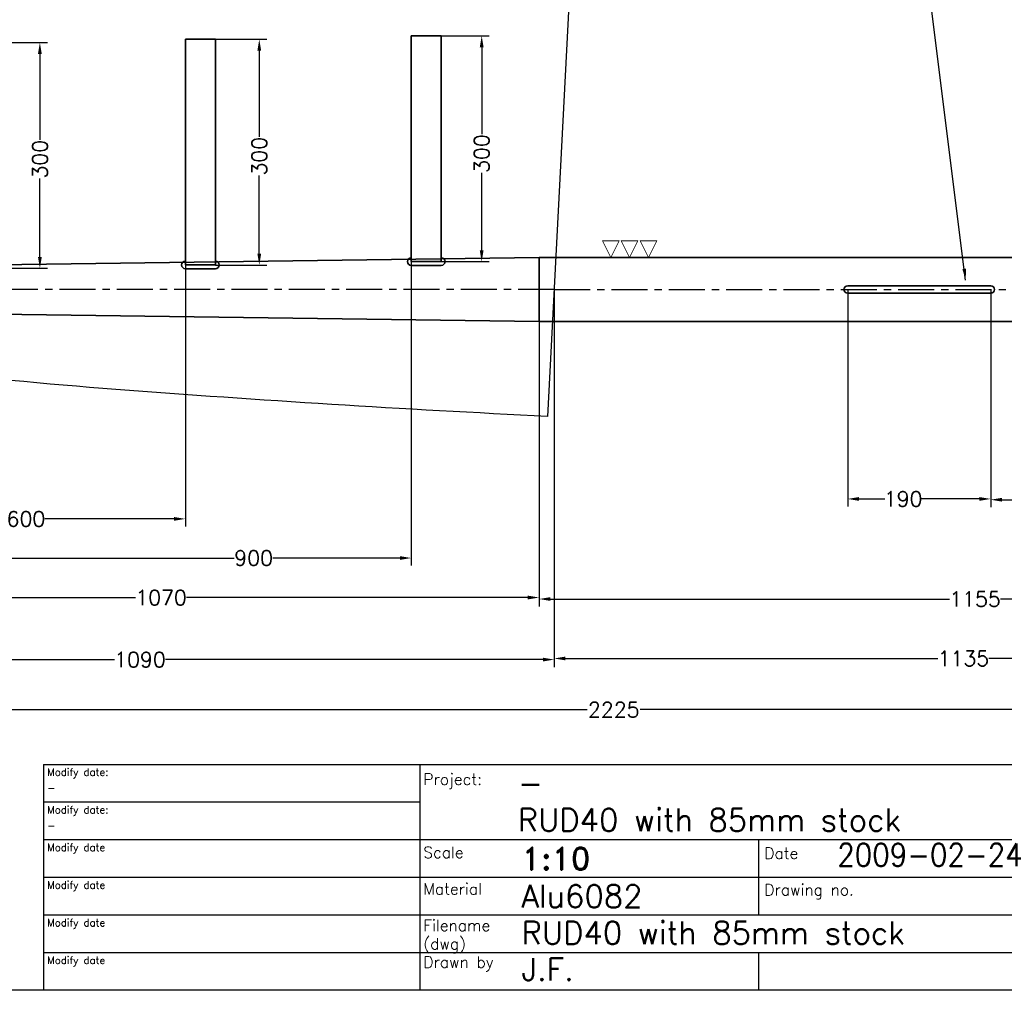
# Model space of a CAD drawing. Extents: x -2830 to 350, y -788 to 1362.
# Tile 2 of 5: x -1632 to -324, y -738 to 552. Entities that reach past the tile are written whole.
import ezdxf

# ---------------------------------------------------------------- set-up
doc = ezdxf.new("R2010")
doc.units = 0
doc.header["$LTSCALE"] = 1.5
doc.header["$PDMODE"] = 2
doc.header["$PDSIZE"] = 5
doc.linetypes.add('CENTER', pattern=[50.8, 31.75, -6.35, 6.35, -6.35])
doc.layers.get('0').update_dxf_attribs({"linetype": 'CONTINUOUS'})
doc.layers.get('DEFPOINTS').update_dxf_attribs({"linetype": 'CONTINUOUS'})
doc.layers.add('CENTER', color=9, linetype='CENTER')
doc.layers.add('RAMME', color=7, linetype='CONTINUOUS')
doc.layers.add('DIMS', color=7, linetype='CONTINUOUS', lineweight=15)
doc.layers.add('STOCK', color=5, linetype='CONTINUOUS', lineweight=35)
doc.styles.add('ROMAND', font='romand')
doc.styles.add('ROMANS', font='romans')
doc.dimstyles.new('Text 20', dxfattribs={"dimtxt": 20, "dimasz": 15, "dimexe": 10, "dimexo": 0, "dimgap": 0, "dimtad": 0, "dimdsep": 46, "dimtxsty": 'ROMANS', "dimcen": 10, "dimazin": 2, "dimtfac": 0.65, "dimtofl": 0, "dimtmove": 0, "dimatfit": 0, "dimfxl": 1, "dimtolj": 1, "dimarcsym": 0})

# ---------------------------------------------------------------- blocks, each defined once
blk = doc.blocks.new('*D8')
at = {"layer": 'DEFPOINTS', "color": 0, "transparency": 16777216}
for p in [(212.8, 173.4), (-2012.2, 165.4), (212.8, -365)]:
    blk.add_point(p, dxfattribs=at)
at = {"layer": 'DIMS', "color": 0, "lineweight": -2, "transparency": 16777216}
for p, q in [((212.8, 173.4), (212.8, -375)), ((-2012.2, 165.4), (-2012.2, -375)), ((-1997.2, -365), (-878.2, -365)), ((197.8, -365), (-807.8, -365))]:
    blk.add_line(p, q, dxfattribs=at)
at = {"layer": 'DIMS', "color": 0, "transparency": 16777216}
for points in [[(-1997.2, -362.5), (-1997.2, -367.5), (-2012.2, -365)], [(197.8, -362.5), (197.8, -367.5), (212.8, -365)]]:
    blk.add_solid(points, dxfattribs=at)
at = {"layer": 'DIMS', "color": 0, "transparency": 16777216, "insert": (-843, -365), "char_height": 20, "attachment_point": 5, "style": 'ROMANS'}
blk.add_mtext('\\A1;2225', dxfattribs=at)
blk = doc.blocks.new('*D9')
at = {"layer": 'DEFPOINTS', "color": 0, "transparency": 16777216}
for p in [(-922.2, 193.4), (-2012.2, 165.4), (-2012.2, -298.5)]:
    blk.add_point(p, dxfattribs=at)
at = {"layer": 'DIMS', "color": 0, "lineweight": -2, "transparency": 16777216}
for p, q in [((-922.2, 193.4), (-922.2, -308.5)), ((-2012.2, 165.4), (-2012.2, -308.5)), ((-1997.2, -298.5), (-1506.3, -298.5)), ((-937.2, -298.5), (-1438.7, -298.5))]:
    blk.add_line(p, q, dxfattribs=at)
at = {"layer": 'DIMS', "color": 0, "transparency": 16777216}
for points in [[(-1997.2, -296), (-1997.2, -301), (-2012.2, -298.5)], [(-937.2, -296), (-937.2, -301), (-922.2, -298.5)]]:
    blk.add_solid(points, dxfattribs=at)
at = {"layer": 'DIMS', "color": 0, "transparency": 16777216, "insert": (-1472.5, -298.5), "char_height": 20, "attachment_point": 5, "style": 'ROMANS'}
blk.add_mtext('\\A1;1090', dxfattribs=at)
blk = doc.blocks.new('*D10')
at = {"layer": 'DEFPOINTS', "color": 0, "transparency": 16777216}
for p in [(-2012.2, 165.4), (-942.2, 150.9), (-942.2, -216)]:
    blk.add_point(p, dxfattribs=at)
at = {"layer": 'DIMS', "color": 0, "lineweight": -2, "transparency": 16777216}
for p, q in [((-2012.2, 165.4), (-2012.2, -226)), ((-942.2, 150.9), (-942.2, -226)), ((-1997.2, -216), (-1478.3, -216)), ((-957.2, -216), (-1410.7, -216))]:
    blk.add_line(p, q, dxfattribs=at)
at = {"layer": 'DIMS', "color": 0, "transparency": 16777216}
for points in [[(-1997.2, -213.5), (-1997.2, -218.5), (-2012.2, -216)], [(-957.2, -213.5), (-957.2, -218.5), (-942.2, -216)]]:
    blk.add_solid(points, dxfattribs=at)
at = {"layer": 'DIMS', "color": 0, "transparency": 16777216, "insert": (-1444.5, -216), "char_height": 20, "attachment_point": 5, "style": 'ROMANS'}
blk.add_mtext('\\A1;1070', dxfattribs=at)
blk = doc.blocks.new('*D12')
at = {"layer": 'DEFPOINTS', "color": 0, "transparency": 16777216}
for p in [(-1412.2, 225.9), (-2012.2, 165.4), (-1412.2, -111.5)]:
    blk.add_point(p, dxfattribs=at)
at = {"layer": 'DIMS', "color": 0, "lineweight": -2, "transparency": 16777216}
for p, q in [((-1412.2, 225.9), (-1412.2, -121.5)), ((-2012.2, 165.4), (-2012.2, -121.5)), ((-1997.2, -111.5), (-1649.2, -111.5)), ((-1427.2, -111.5), (-1598.8, -111.5))]:
    blk.add_line(p, q, dxfattribs=at)
at = {"layer": 'DIMS', "color": 0, "transparency": 16777216}
for points in [[(-1997.2, -109), (-1997.2, -114), (-2012.2, -111.5)], [(-1427.2, -109), (-1427.2, -114), (-1412.2, -111.5)]]:
    blk.add_solid(points, dxfattribs=at)
at = {"layer": 'DIMS', "color": 0, "transparency": 16777216, "insert": (-1624, -111.5), "char_height": 20, "attachment_point": 5, "style": 'ROMANS'}
blk.add_mtext('\\A1;600', dxfattribs=at)
blk = doc.blocks.new('*D13')
at = {"layer": 'DEFPOINTS', "color": 0, "transparency": 16777216}
for p in [(-1112.2, 230.4), (-2012.2, 165.4), (-1112.2, -163.5)]:
    blk.add_point(p, dxfattribs=at)
at = {"layer": 'DIMS', "color": 0, "lineweight": -2, "transparency": 16777216}
for p, q in [((-1112.2, 230.4), (-1112.2, -173.5)), ((-2012.2, 165.4), (-2012.2, -173.5)), ((-1997.2, -163.5), (-1347.2, -163.5)), ((-1127.2, -163.5), (-1295.8, -163.5))]:
    blk.add_line(p, q, dxfattribs=at)
at = {"layer": 'DIMS', "color": 0, "transparency": 16777216}
for points in [[(-1997.2, -161), (-1997.2, -166), (-2012.2, -163.5)], [(-1127.2, -161), (-1127.2, -166), (-1112.2, -163.5)]]:
    blk.add_solid(points, dxfattribs=at)
at = {"layer": 'DIMS', "color": 0, "transparency": 16777216, "insert": (-1321.5, -163.5), "char_height": 20, "attachment_point": 5, "style": 'ROMANS'}
blk.add_mtext('\\A1;900', dxfattribs=at)
blk = doc.blocks.new('*D14')
at = {"layer": 'DEFPOINTS', "color": 0, "transparency": 16777216}
for p in [(-1072.2, 530.4), (-1072.2, 230.4), (-1018.5, 230.4)]:
    blk.add_point(p, dxfattribs=at)
at = {"layer": 'DIMS', "color": 0, "lineweight": -2, "transparency": 16777216}
for p, q in [((-1072.2, 530.4), (-1008.5, 530.4)), ((-1018.5, 515.4), (-1018.5, 399.7)), ((-1018.5, 245.4), (-1018.5, 348.3)), ((-1072.2, 230.4), (-1008.5, 230.4))]:
    blk.add_line(p, q, dxfattribs=at)
at = {"layer": 'DIMS', "color": 0, "transparency": 16777216}
for points in [[(-1021, 515.4), (-1016, 515.4), (-1018.5, 530.4)], [(-1021, 245.4), (-1016, 245.4), (-1018.5, 230.4)]]:
    blk.add_solid(points, dxfattribs=at)
at = {"layer": 'DIMS', "color": 0, "transparency": 16777216, "insert": (-1018.5, 374), "char_height": 20, "attachment_point": 5, "rotation": 90, "style": 'ROMANS'}
blk.add_mtext('\\A1;300', dxfattribs=at)
blk = doc.blocks.new('*D15')
at = {"layer": 'DEFPOINTS', "color": 0, "transparency": 16777216}
for p in [(-1372.2, 525.9), (-1372.2, 225.9), (-1314, 225.9)]:
    blk.add_point(p, dxfattribs=at)
at = {"layer": 'DIMS', "color": 0, "lineweight": -2, "transparency": 16777216}
for p, q in [((-1372.2, 525.9), (-1304, 525.9)), ((-1314, 510.9), (-1314, 396.2)), ((-1314, 240.9), (-1314, 344.8)), ((-1372.2, 225.9), (-1304, 225.9))]:
    blk.add_line(p, q, dxfattribs=at)
at = {"layer": 'DIMS', "color": 0, "transparency": 16777216}
for points in [[(-1316.5, 510.9), (-1311.5, 510.9), (-1314, 525.9)], [(-1316.5, 240.9), (-1311.5, 240.9), (-1314, 225.9)]]:
    blk.add_solid(points, dxfattribs=at)
at = {"layer": 'DIMS', "color": 0, "transparency": 16777216, "insert": (-1314, 370.5), "char_height": 20, "attachment_point": 5, "rotation": 90, "style": 'ROMANS'}
blk.add_mtext('\\A1;300', dxfattribs=at)
blk = doc.blocks.new('*D16')
at = {"layer": 'DEFPOINTS', "color": 0, "transparency": 16777216}
for p in [(-1672.2, 521.5), (-1672.2, 221.5), (-1605.5, 221.5)]:
    blk.add_point(p, dxfattribs=at)
at = {"layer": 'DIMS', "color": 0, "lineweight": -2, "transparency": 16777216}
for p, q in [((-1672.2, 521.5), (-1595.5, 521.5)), ((-1605.5, 506.5), (-1605.5, 392.2)), ((-1605.5, 236.5), (-1605.5, 340.8)), ((-1672.2, 221.5), (-1595.5, 221.5))]:
    blk.add_line(p, q, dxfattribs=at)
at = {"layer": 'DIMS', "color": 0, "transparency": 16777216}
for points in [[(-1608, 506.5), (-1603, 506.5), (-1605.5, 521.5)], [(-1608, 236.5), (-1603, 236.5), (-1605.5, 221.5)]]:
    blk.add_solid(points, dxfattribs=at)
at = {"layer": 'DIMS', "color": 0, "transparency": 16777216, "insert": (-1605.5, 366.5), "char_height": 20, "attachment_point": 5, "rotation": 90, "style": 'ROMANS'}
blk.add_mtext('\\A1;300', dxfattribs=at)
blk = doc.blocks.new('*D18')
at = {"layer": 'DEFPOINTS', "color": 0, "transparency": 16777216}
for p in [(-2150.1, 415.8), (-1927.6, 325.7), (-1952.1, 217.8), (-2012.2, 193.4), (-922.2, 193.4)]:
    blk.add_point(p, dxfattribs=at)
at = {"layer": 'DIMS', "color": 0, "lineweight": -2, "transparency": 16777216}
for start, end in [(65.551, 128.504), (6.496, 41.0433)]:
    blk.add_arc((-1927.6, 193.4), 132.4, start, end, dxfattribs=at)
at = {"layer": 'DIMS', "color": 0, "transparency": 16777216}
for points in [[(-2008.4, 295.1), (-2011.7, 298.8), (-2021.2, 287)], [(-1793.6, 208.5), (-1798.6, 208.2), (-1795.2, 193.4)]]:
    blk.add_solid(points, dxfattribs=at)
at = {"layer": 'DIMS', "color": 0, "transparency": 16777216, "insert": (-1848.5, 299.5), "char_height": 20, "attachment_point": 5, "rotation": 323.2971, "style": 'ROMANS'}
blk.add_mtext('\\A1;135°', dxfattribs=at)
blk = doc.blocks.new('SLETDREJ')
at = {"layer": 'DIMS'}
for p, q in [((-14, 22), (-36, 22)), ((-36, 22), (-25, 0)), ((-14, 22), (-25, 0)), ((-11, 22), (0, 0)), ((11, 22), (-11, 22)), ((11, 22), (0, 0)), ((14, 22), (25, 0)), ((36, 22), (14, 22)), ((36, 22), (25, 0))]:
    blk.add_line(p, q, dxfattribs=at)
blk = doc.blocks.new('*D26')
at = {"layer": 'DEFPOINTS', "color": 0, "transparency": 16777216}
for p in [(-922.2, 193.4), (212.8, 163.4), (212.8, -297)]:
    blk.add_point(p, dxfattribs=at)
at = {"layer": 'DIMS', "color": 0, "lineweight": -2, "transparency": 16777216}
for p, q in [((-922.2, 193.4), (-922.2, -307)), ((212.8, 163.4), (212.8, -307)), ((-907.2, -297), (-412.3, -297)), ((197.8, -297), (-344.7, -297))]:
    blk.add_line(p, q, dxfattribs=at)
at = {"layer": 'DIMS', "color": 0, "transparency": 16777216}
for points in [[(-907.2, -294.5), (-907.2, -299.5), (-922.2, -297)], [(197.8, -294.5), (197.8, -299.5), (212.8, -297)]]:
    blk.add_solid(points, dxfattribs=at)
at = {"layer": 'DIMS', "color": 0, "transparency": 16777216, "insert": (-378.5, -297), "char_height": 20, "attachment_point": 5, "style": 'ROMANS'}
blk.add_mtext('\\A1;1135', dxfattribs=at)
blk = doc.blocks.new('*D27')
at = {"layer": 'DEFPOINTS', "color": 0, "transparency": 16777216}
for p in [(-342.2, 193.4), (212.8, 163.4), (212.8, -86)]:
    blk.add_point(p, dxfattribs=at)
at = {"layer": 'DIMS', "color": 0, "lineweight": -2, "transparency": 16777216}
for p, q in [((-342.2, 193.4), (-342.2, -96)), ((212.8, 163.4), (212.8, -96)), ((-327.2, -86), (-108.7, -86)), ((197.8, -86), (-57.3, -86))]:
    blk.add_line(p, q, dxfattribs=at)
at = {"layer": 'DIMS', "color": 0, "transparency": 16777216}
for points in [[(-327.2, -83.5), (-327.2, -88.5), (-342.2, -86)], [(197.8, -83.5), (197.8, -88.5), (212.8, -86)]]:
    blk.add_solid(points, dxfattribs=at)
at = {"layer": 'DIMS', "color": 0, "transparency": 16777216, "insert": (-83, -86), "char_height": 20, "attachment_point": 5, "style": 'ROMANS'}
blk.add_mtext('\\A1;555', dxfattribs=at)
blk = doc.blocks.new('*D28')
at = {"layer": 'DEFPOINTS', "color": 0, "transparency": 16777216}
for p in [(-532.2, 193.4), (-342.2, 193.4), (-532.2, -85)]:
    blk.add_point(p, dxfattribs=at)
at = {"layer": 'DIMS', "color": 0, "lineweight": -2, "transparency": 16777216}
for p, q in [((-532.2, 193.4), (-532.2, -95)), ((-342.2, 193.4), (-342.2, -95)), ((-517.2, -85), (-482.8, -85)), ((-357.2, -85), (-434.2, -85))]:
    blk.add_line(p, q, dxfattribs=at)
at = {"layer": 'DIMS', "color": 0, "transparency": 16777216}
for points in [[(-517.2, -82.5), (-517.2, -87.5), (-532.2, -85)], [(-357.2, -82.5), (-357.2, -87.5), (-342.2, -85)]]:
    blk.add_solid(points, dxfattribs=at)
at = {"layer": 'DIMS', "color": 0, "transparency": 16777216, "insert": (-458.5, -85), "char_height": 20, "attachment_point": 5, "style": 'ROMANS'}
blk.add_mtext('\\A1;190', dxfattribs=at)
blk = doc.blocks.new('*D29')
at = {"layer": 'DEFPOINTS', "color": 0, "transparency": 16777216}
for p in [(212.8, 163.4), (-942.2, 150.9), (212.8, -218)]:
    blk.add_point(p, dxfattribs=at)
at = {"layer": 'DIMS', "color": 0, "lineweight": -2, "transparency": 16777216}
for p, q in [((212.8, 163.4), (212.8, -228)), ((-942.2, 150.9), (-942.2, -228)), ((-927.2, -218), (-396.8, -218)), ((197.8, -218), (-329.2, -218))]:
    blk.add_line(p, q, dxfattribs=at)
at = {"layer": 'DIMS', "color": 0, "transparency": 16777216}
for points in [[(-927.2, -215.5), (-927.2, -220.5), (-942.2, -218)], [(197.8, -215.5), (197.8, -220.5), (212.8, -218)]]:
    blk.add_solid(points, dxfattribs=at)
at = {"layer": 'DIMS', "color": 0, "transparency": 16777216, "insert": (-363, -218), "char_height": 20, "attachment_point": 5, "style": 'ROMANS'}
blk.add_mtext('\\A1;1155', dxfattribs=at)

msp = doc.modelspace()

# ---------------------------------------------------------------- linework, layer by layer
msp.add_lwpolyline([(-2710.515, 326.957), (-2749.859, 529.362, -0.00171646), (-2742.192, 530.537), (-2721.109, 533.698), (-2677.94, 540.014, -0.00367725), (-2404.171, 577.54, -0.01080311), (-1822.247, 638.682, -0.00783137), (-1643.477, 650.697, -0.01631885), (-1337.082, 654.951, -0.01052772), (-1098.281, 645.625, -0.0056804), (-899.465, 631.617), (-930.923, 24.776, -0.00729233), (-1504.373, 60.567, -0.01053802), (-1783.914, 87.618, -0.02581898), (-2396.336, 192.171, -0.01171727), (-2555.176, 232.127, -0.02751719), (-2626.95, 256), (-2632.322, 258.224), (-2637.585, 260.497), (-2642.733, 262.821, -0.0616017), (-2684.135, 287.521, -0.10231576), (-2705.436, 312.368, -0.07377187)], format="xyb", close=True)
at = {"layer": 'CENTER'}
for q in [(-2012.183, 193.371), (212.817, 193.371)]:
    msp.add_line((-922.183, 193.371), q, dxfattribs=at)
at = {"layer": 'RAMME'}
for p, q in [((-1600.5, -438), (299.5, -438)), ((-1600.5, -438), (-1600.5, -738)), ((-1100.5, -438), (-1100.5, -738)), ((-1100.5, -488), (-1600.5, -488)), ((-200.5, -538), (-1600.5, -538)), ((-650.5, -538), (-650.5, -638)), ((-200.5, -588), (-1600.5, -588)), ((-200.5, -638), (-1600.5, -638)), ((-200.5, -688), (-1600.5, -688)), ((-650.5, -688), (-650.5, -738)), ((299.5, -738), (-2780.5, -738))]:
    msp.add_line(p, q, dxfattribs=at)
at = {"layer": 'STOCK'}
for p, q in [((-1372.183, 525.941), (-1412.183, 525.941)), ((-1412.183, 525.941), (-1412.183, 225.941)), ((-1372.183, 225.941), (-1372.183, 525.941)), ((-1112.183, 530.427), (-1112.183, 230.427)), ((-1072.183, 530.427), (-1112.183, 530.427)), ((-1072.183, 230.427), (-1072.183, 530.427)), ((-942.183, 235.871), (-2012.183, 221.371)), ((-942.183, 235.871), (-942.183, 193.371)), ((-942.183, 235.871), (-237.183, 235.871)), ((-1372.183, 225.941), (-1412.183, 225.941)), ((-1072.183, 230.427), (-1112.183, 230.427)), ((-1112.183, 225.427), (-1072.183, 225.427)), ((-1412.183, 220.941), (-1372.183, 220.941)), ((-342.183, 198.371), (-532.183, 198.371)), ((-942.183, 150.871), (-942.183, 193.371)), ((-342.183, 188.371), (-532.183, 188.371)), ((-942.183, 150.871), (-2012.183, 165.371)), ((-942.183, 150.871), (-237.183, 150.871))]:
    msp.add_line(p, q, dxfattribs=at)
for centre, start, end in [((-1412.183, 225.941), 90, 270), ((-1372.183, 225.941), 270, 90), ((-1112.183, 230.427), 90, 270), ((-1072.183, 230.427), 270, 90), ((-532.183, 193.371), 90, 270), ((-342.183, 193.371), 270, 90)]:
    msp.add_arc(centre, 5, start, end, dxfattribs=at)

# ---------------------------------------------------------------- block references
at = {"layer": 'DIMS'}
msp.add_blockref('SLETDREJ', (-822, 235.871), dxfattribs=at)

# ---------------------------------------------------------------- texts
at = {"layer": 'RAMME'}
for s, height, style, p in [('Modify date:', 9.91423, 'ROMANS', (-1595.923, -453)), ('Project:', 15, 'ROMANS', (-1095.95, -465.074)), ('-', 9.914, 'ROMANS', (-1595.923, -474)), ('-', 30, 'ROMANS', (-970.5, -478)), ('Modify date:', 9.91423, 'ROMANS', (-1595.923, -503)), ('RUD40 with 85mm stock', 30, 'ROMANS', (-970.5, -526.571)), ('-', 9.914, 'ROMANS', (-1595.923, -524)), ('Modify date', 9.91423, 'ROMANS', (-1595.923, -553)), ('Scale ', 15, 'ROMANS', (-1095.95, -562.217)), ('1:10', 30, 'ROMAND', (-965.5, -578)), ('Date', 15, 'ROMANS', (-642.983, -563.379)), ('2009-02-24', 30, 'ROMANS', (-546.5, -573)), ('Modify date', 9.91423, 'ROMANS', (-1595.923, -603)), ('Material', 15, 'ROMANS', (-1095.95, -610.789)), ('Alu6082', 30, 'ROMANS', (-965.5, -628)), ('Drawing no.', 15, 'ROMANS', (-642.983, -611.951)), ('Modify date', 9.91423, 'ROMANS', (-1595.923, -653)), ('Filename', 15, 'ROMANS', (-1095.95, -659.36)), ('RUD40 with 85mm stock', 30, 'ROMANS', (-965.5, -676.571)), ('(dwg)', 15, 'ROMANS', (-1095.95, -683.646)), ('Modify date', 9.91423, 'ROMANS', (-1595.923, -703)), ('Drawn by', 15, 'ROMANS', (-1095.95, -707.931)), ('J.F.', 30, 'ROMANS', (-965.5, -725.143))]:
    msp.add_text(s, height=height, dxfattribs=dict(at, style=style)).set_placement(p)

# ---------------------------------------------------------------- dimensions: what is measured, and where the dimension line sits
at = {"layer": 'DIMS'}
for base, p1, p2, picture, middle in [((-1314, 225.941), (-1372.183, 525.941), (-1372.183, 225.941), '*D15', (-1314, 370.5)), ((-1018.5, 230.427), (-1072.183, 530.427), (-1072.183, 230.427), '*D14', (-1018.5, 374)), ((-1605.5, 221.455), (-1672.183, 521.455), (-1672.183, 221.455), '*D16', (-1605.5, 366.5))]:
    dim = msp.add_linear_dim(base=base, p1=p1, p2=p2, angle=90, dimstyle='Text 20', dxfattribs=at)
    dim.commit()
    dim.dimension.update_dxf_attribs({"geometry": picture, "text_midpoint": middle, "dimtype": 160})
dim = msp.add_angular_dim_2l(base=(-1927.615, 325.744), line1=((-922.183, 193.371), (-2012.183, 193.371)), line2=((-1952.079, 217.835), (-2150.069, 415.825)), dimstyle='Text 20', dxfattribs=at)
dim.commit()
dim.dimension.update_dxf_attribs({"geometry": '*D18', "text_midpoint": (-1848.5, 299.5), "dimtype": 162})
for base, p1, p2, picture, middle in [((-1112.183, -163.5), (-2012.183, 165.371), (-1112.183, 230.427), '*D13', (-1321.5, -163.5)), ((-1412.183, -111.5), (-2012.183, 165.371), (-1412.183, 225.941), '*D12', (-1624, -111.5)), ((-2012.183, -298.5), (-922.183, 193.371), (-2012.183, 165.371), '*D9', (-1472.5, -298.5)), ((212.817, -297), (-922.183, 193.371), (212.817, 163.371), '*D26', (-378.5, -297)), ((-532.183, -85), (-342.183, 193.371), (-532.183, 193.371), '*D28', (-458.5, -85)), ((212.817, -86), (-342.183, 193.371), (212.817, 163.371), '*D27', (-83, -86)), ((212.817, -365), (-2012.183, 165.371), (212.817, 173.371), '*D8', (-843, -365)), ((-942.183, -216), (-2012.183, 165.371), (-942.183, 150.871), '*D10', (-1444.5, -216)), ((212.817, -218), (-942.183, 150.871), (212.817, 163.371), '*D29', (-363, -218))]:
    dim = msp.add_linear_dim(base=base, p1=p1, p2=p2, dimstyle='Text 20', dxfattribs=at)
    dim.commit()
    dim.dimension.update_dxf_attribs({"geometry": picture, "text_midpoint": middle, "dimtype": 160})

# ---------------------------------------------------------------- leaders
at = {"layer": 'DIMS', "annotation_type": 0, "has_hookline": 1, "hookline_direction": 1, "text_width": 532.381}
msp.add_leader([(-375.5, 205.871), (-442, 733.5), (-475, 733.5)], dimstyle='Text 20', override={"dimgap": 0, "dimtad": 0}, dxfattribs=at)

doc.saveas('drawing.dxf')
